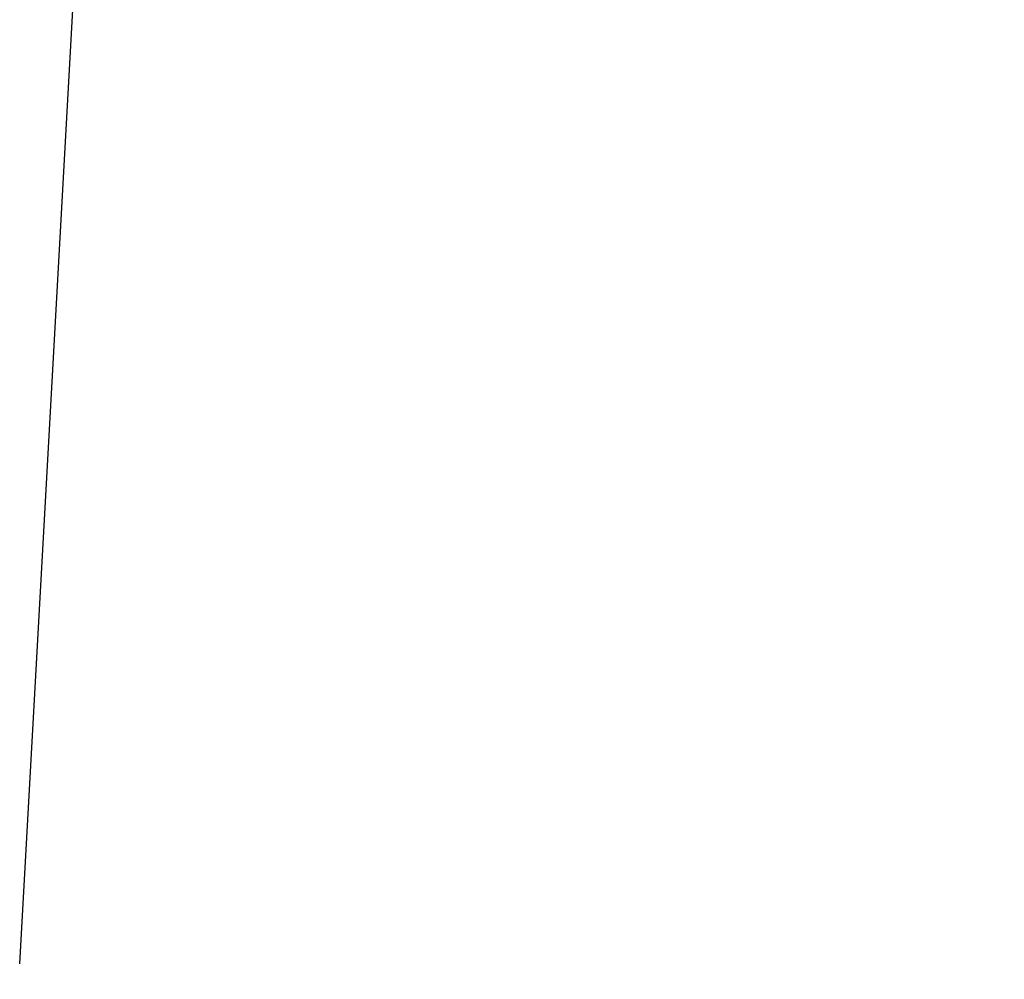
# Model space of a CAD drawing. Header units: centimetres. Extents: x -54 to 171, y -22 to 171.
# Tile 60 of 256: x -19.477 to -19.043, y 44.605 to 45.029. Entities that reach past the tile are written whole.
import ezdxf

# ---------------------------------------------------------------- set-up
doc = ezdxf.new("R2010")
doc.units = ezdxf.units.CM
doc.header["$MEASUREMENT"] = 0
for name, color, linetype in [('Frida DC -V3 v33_Sketch16', 7, 'Continuous'), ('Frida DC -V3 v33_Sketch17', 7, 'Continuous'), ('Frida DC -V3 v33_Sketch24', 7, 'Continuous'), ('Frida DC -V3 v33_Sketch40', 7, 'Continuous'), ('Frida DC -V3 v33_Sketch69', 7, 'Continuous')]:
    doc.layers.add(name, color=color, linetype=linetype)

msp = doc.modelspace()

# ---------------------------------------------------------------- linework, layer by layer
at = {"layer": 'Frida DC -V3 v33_Sketch16'}
msp.add_open_spline([(27.19361, 45.0203, 1.4625), (18.9857, 44.80019, 1.4625), (10.73197, 44.57903, 1.4625), (-5.68241, 44.13948, 1.4625), (-13.93265, 43.91869, 1.4625), (-22.13948, 43.69917, 1.4625)], degree=3, knots=[-49.247252, -49.247252, -49.247252, -49.247252, -24.629286, -24.629286, 0, 0, 0, 0], dxfattribs=at)
at = {"layer": 'Frida DC -V3 v33_Sketch17'}
msp.add_open_spline([(27.19594, 45.0187, 1.2881), (18.98748, 44.79893, 1.28867), (10.73385, 44.57808, 1.28924), (-5.68174, 44.13904, 1.29038), (-13.93199, 43.91849, 1.29095), (-22.13948, 43.69917, 1.29151)], degree=3, knots=[-49.25124, -49.25124, -49.25124, -49.25124, -24.631271, -24.631271, 0, 0, 0, 0], dxfattribs=at)
at = {"layer": 'Frida DC -V3 v33_Sketch24'}
msp.add_line((-19.4775, 44.61215), (-17.86852, 73.53565), dxfattribs=at)
at = {"layer": 'Frida DC -V3 v33_Sketch40'}
msp.add_open_spline([(-30.61153, 82.94434, -212.5), (-30.61153, 82.94434, -211.22921), (-30.59839, 82.93537, -209.95877), (-30.53438, 82.89167, -207.52922), (-30.48695, 82.85929, -206.36954), (-30.34403, 82.76172, -204.28722), (-30.25998, 82.70433, -203.36358), (-30.01368, 82.53617, -201.45654), (-29.84587, 82.4216, -200.47335), (-29.42471, 82.13406, -198.74449), (-29.19456, 81.97693, -197.99087), (-28.69798, 81.63789, -196.74263), (-28.45801, 81.47405, -196.23342), (-27.91419, 81.10276, -195.26697), (-27.61035, 80.89532, -194.81007), (-26.88456, 80.39979, -193.87911), (-26.45154, 80.10415, -193.41844), (-25.53252, 79.47669, -192.58444), (-25.04681, 79.14508, -192.21061), (-23.7892, 78.28646, -191.36311), (-22.9977, 77.74607, -190.93396), (-20.99116, 76.37612, -190.00337), (-19.75499, 75.53213, -189.56518), (-17.25523, 73.82544, -188.82085), (-15.99112, 72.96238, -188.51606), (-13.09397, 70.98437, -187.911), (-11.45943, 69.8684, -187.63723), (-8.24748, 67.67547, -187.16892), (-6.66916, 66.59788, -186.9726), (-3.71907, 64.58373, -186.64614), (-2.3476, 63.64737, -186.51079), (0.27839, 61.8545, -186.28298), (1.5323, 60.9984, -186.18772), (3.76168, 59.47631, -186.05379), (4.73592, 58.81116, -186.00731), (6.68401, 57.48111, -185.95136), (7.65812, 56.81605, -185.94169), (9.52095, 55.54421, -185.98003), (10.40983, 54.93734, -186.02295), (12.08335, 53.79476, -186.1783), (12.86849, 53.25871, -186.2823), (14.50091, 52.14419, -186.59941), (15.3477, 51.56605, -186.82192), (16.83178, 50.55281, -187.38019), (17.47669, 50.1125, -187.68487), (18.51427, 49.4041, -188.32018), (18.92215, 49.12562, -188.61247), (19.69793, 48.59596, -189.26735), (20.06564, 48.34492, -189.62992), (20.65462, 47.94279, -190.30564), (20.8879, 47.78352, -190.60346), (21.66725, 47.25143, -191.70417), (22.14154, 46.92761, -192.57854), (22.94645, 46.37806, -194.41586), (23.27841, 46.15142, -195.37856), (23.92577, 45.70944, -197.64969), (24.20511, 45.51872, -198.97374), (24.64815, 45.21624, -201.64706), (24.8114, 45.10479, -202.99678), (25.05734, 44.93687, -205.70294), (25.1398, 44.88057, -207.05974), (25.24554, 44.80838, -209.77676), (25.26866, 44.7926, -211.13739), (25.26866, 44.7926, -212.5)], degree=3, knots=[-103.11713, -103.11713, -103.11713, -103.11713, -99.304776, -99.304776, -95.821531, -95.821531, -93.036089, -93.036089, -90.030868, -90.030868, -87.6278, -87.6278, -85.874325, -85.874325, -84.12085, -84.12085, -82.034565, -82.034565, -79.94828, -79.94828, -76.805627, -76.805627, -72.143113, -72.143113, -67.480595, -67.480595, -61.479831, -61.479831, -55.674552, -55.674552, -50.647603, -50.647603, -46.08072, -46.08072, -42.539364, -42.539364, -38.998004, -38.998004, -35.766948, -35.766948, -32.900695, -32.900695, -29.761349, -29.761349, -27.254878, -27.254878, -25.537833, -25.537833, -23.820789, -23.820789, -22.591181, -22.591181, -19.471226, -19.471226, -16.351266, -16.351266, -12.263449, -12.263449, -8.175633, -8.175633, -4.087816, -4.087816, 0, 0, 0, 0], dxfattribs=at)
at = {"layer": 'Frida DC -V3 v33_Sketch69'}
msp.add_open_spline([(23.55983, 44.97686), (21.36025, 44.88032), (16.96114, 44.6987), (10.36263, 44.46057), (1.56488, 44.20222), (-9.43201, 43.94492), (-18.22939, 43.77129), (-24.82736, 43.65323), (-29.22599, 43.57958), (-31.4253, 43.54402)], degree=5, dxfattribs=at)

doc.saveas('drawing.dxf')
